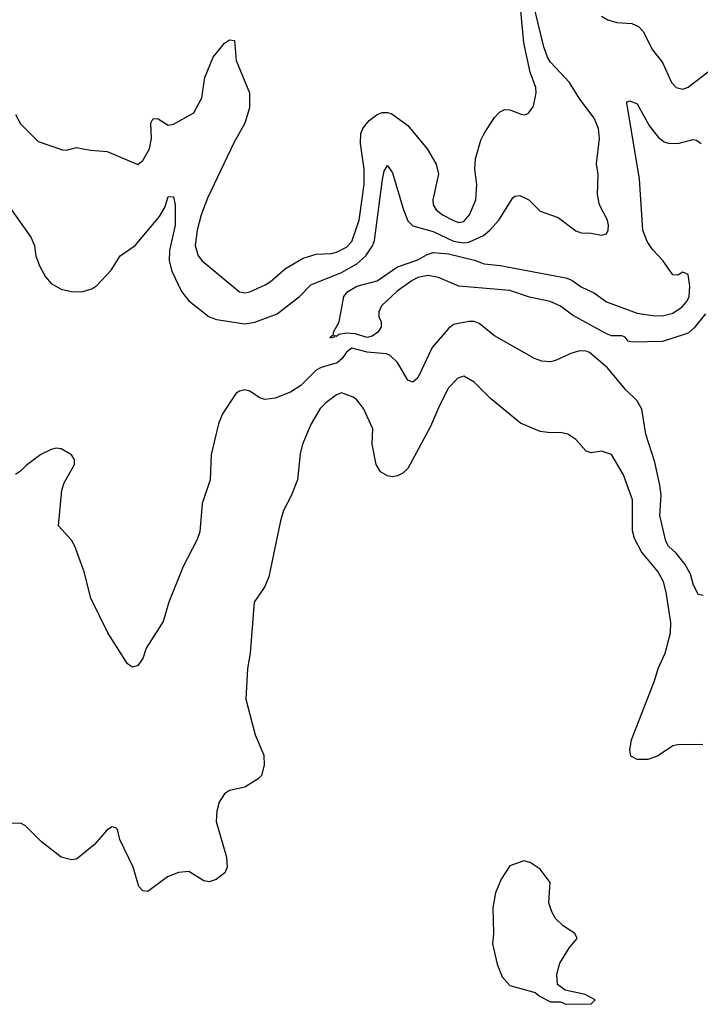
# Model space of a CAD drawing. Header units: inches. Extents: x 1245430 to 1420861, y 606325 to 671315.
# Tile 110 of 256: x 1324167 to 1326838, y 613232 to 617096. Entities that reach past the tile are written whole.
import ezdxf

# ---------------------------------------------------------------- set-up
doc = ezdxf.new("R2010")
doc.units = ezdxf.units.IN
doc.header["$MEASUREMENT"] = 0
doc.layers.add('B3621', color=7, linetype='Continuous')

msp = doc.modelspace()

# ---------------------------------------------------------------- linework, layer by layer
at = {"layer": 'B3621', "color": 5}
for points, elevation in [([(1324150, 616724.9), (1324170, 616688), (1324238.7, 616618.7), (1324334.8, 616585.2), (1324350, 616584), (1324390, 616595.3), (1324444.4, 616584.4), (1324510, 616579.5), (1324630, 616528), (1324650, 616544), (1324676, 616590), (1324684.4, 616630), (1324681.4, 616690), (1324690, 616708.2), (1324710, 616707.2), (1324750, 616683.1), (1324770, 616686.7), (1324850, 616730.4), (1324881.5, 616790), (1324893.8, 616870), (1324926.6, 616950), (1324970, 617004.2), (1324990, 617017.4), (1325010, 617014.8), (1325016.2, 616936.2), (1325069.1, 616810), (1325069.1, 616750), (1325050.2, 616690), (1325006.9, 616613.1), (1324904, 616396), (1324879.1, 616330), (1324863.1, 616270), (1324855.5, 616210), (1324866.6, 616170), (1324882.8, 616150), (1325030, 616028.3), (1325050, 616024.5), (1325070, 616028.4), (1325130, 616055.9), (1325150, 616067.3), (1325210, 616120.2), (1325279.4, 616160.6), (1325330, 616175.9), (1325390, 616179), (1325410, 616184.1), (1325450, 616204.3), (1325470, 616225.6), (1325499.3, 616310), (1325519.4, 616450), (1325518.9, 616510), (1325503.8, 616610), (1325505.7, 616650), (1325514.2, 616670), (1325538.9, 616701.1), (1325570, 616724.5), (1325590, 616732.5), (1325610, 616732.6), (1325626.9, 616726.9), (1325690, 616681.8), (1325766.7, 616590), (1325802, 616530), (1325810.5, 616490), (1325788.6, 616390), (1325790.2, 616370), (1325801.2, 616350), (1325826.3, 616330), (1325870, 616308), (1325890, 616300.9), (1325910, 616304.6), (1325932.8, 616330), (1325956.8, 616390), (1325961.2, 616450), (1325953.5, 616510), (1325955.7, 616550), (1325976.7, 616623.3), (1325989.8, 616650), (1326030, 616713.1), (1326050, 616733.4), (1326070, 616743.7), (1326090, 616743.1), (1326134.8, 616725.2), (1326150, 616723), (1326164, 616730), (1326183, 616757), (1326194.5, 616810), (1326192, 616830), (1326170.4, 616890.4), (1326145.3, 617005.3), (1326123.9, 617230)], 780), ([(1324130, 616355.5), (1324210, 616243.1), (1324224.7, 616210), (1324230.2, 616170), (1324243.8, 616130), (1324267.7, 616087.7), (1324290, 616060.7), (1324330, 616039), (1324370, 616030.3), (1324410, 616028), (1324450, 616040.4), (1324470, 616053), (1324526.2, 616113.8), (1324560.7, 616170), (1324619.6, 616210), (1324715.8, 616324.2), (1324737.4, 616362.6), (1324750, 616402.8), (1324770, 616401), (1324777, 616370), (1324776.6, 616290), (1324755.2, 616190), (1324752.8, 616150), (1324763.7, 616110), (1324801.5, 616030), (1324830, 615992.4), (1324910.3, 615930), (1324939.7, 615919.7), (1325050, 615902.6), (1325090, 615909.2), (1325177.6, 615942.4), (1325265.5, 616010), (1325310, 616055.8), (1325430, 616104), (1325490, 616138.2), (1325525.4, 616170), (1325551.6, 616208.4), (1325559.2, 616230), (1325590.7, 616469.3), (1325597.7, 616502.3), (1325610, 616524), (1325630, 616495.5), (1325672.8, 616350), (1325690, 616306.8), (1325710, 616287.8), (1325790, 616264.8), (1325870, 616227.2), (1325910, 616220.3), (1325930, 616223.3), (1325987.3, 616250), (1326011.8, 616270), (1326046.7, 616310), (1326102.9, 616397.1), (1326110, 616403.9), (1326130, 616406.5), (1326164.6, 616390), (1326210, 616345.3), (1326280.6, 616320.6), (1326350, 616268.4), (1326370, 616260.4), (1326410, 616259.1), (1326450, 616250.8), (1326470, 616256), (1326477, 616270), (1326478.4, 616290), (1326473.3, 616310), (1326442.9, 616370), (1326434.3, 616410), (1326437.7, 616490), (1326431.3, 616531.3), (1326442.9, 616630), (1326437.9, 616670), (1326421.2, 616710), (1326364.8, 616784.8), (1326324.3, 616850), (1326250.4, 616930), (1326237.9, 616950), (1326224.1, 616990), (1326190.3, 617129.7)], 760), ([(1326450.7, 617110.7), (1326475.7, 617095.7), (1326510, 617085.6), (1326570, 617081.4), (1326595.5, 617070), (1326613.4, 617050), (1326650, 616978), (1326690, 616928.8), (1326725.4, 616850), (1326743.1, 616830), (1326770, 616823.2), (1326790, 616831.1), (1326870, 616893)], 760), ([(1326858.2, 615941.8), (1326813.6, 615886.4), (1326792.2, 615867.8), (1326778.2, 615861.8), (1326690, 615833), (1326571, 615831), (1326555.3, 615835.3), (1326543.7, 615850), (1326530, 615855.1), (1326490, 615855.6), (1326470, 615863.1), (1326336.6, 615936.6), (1326290, 615972.6), (1326249.4, 615990), (1326167.8, 616007.8), (1326090, 616034.2), (1325890, 616050.7), (1325810, 616085.2), (1325770, 616092.8), (1325730, 616084.1), (1325707.2, 616072.8), (1325648.4, 616031.6), (1325586.9, 615973.1), (1325575.7, 615950), (1325576.8, 615930), (1325585.6, 615910), (1325585, 615890), (1325571.9, 615870), (1325550, 615854.9), (1325530, 615848.6), (1325483, 615863), (1325450, 615865.8), (1325419.4, 615860.6), (1325410, 615853.6), (1325402.8, 615857.2), (1325401, 615850), (1325386, 615846), (1325385.1, 615850), (1325398.9, 615861.1), (1325398.3, 615870), (1325420.6, 615910), (1325439.4, 616010), (1325454.8, 616030), (1325490, 616051.2), (1325570, 616072), (1325650, 616125.9), (1325730, 616153.3), (1325765.7, 616174.3), (1325790, 616182.7), (1325850, 616177.2), (1325952.3, 616152.3), (1325990, 616138.2), (1326052.1, 616132.1), (1326310, 616083.3), (1326334.4, 616074.4), (1326370, 616048.1), (1326423.5, 616023.5), (1326469.7, 615989.7), (1326590, 615944.3), (1326650, 615934.8), (1326690, 615934.6), (1326730, 615944.5), (1326767.2, 615970), (1326785, 615990), (1326794.7, 616010), (1326797.5, 616050), (1326790, 616096), (1326770, 616106), (1326750, 616093.2), (1326730, 616095.3), (1326691.3, 616151.3), (1326650, 616194.5), (1326630, 616226), (1326612.3, 616270), (1326599.8, 616470), (1326549.6, 616770.4), (1326550, 616774), (1326561.5, 616778.5), (1326590, 616766), (1326638.5, 616678.5), (1326674.7, 616634.7), (1326696.8, 616616.8), (1326711.9, 616611.9), (1326750, 616610.2), (1326810, 616626.3), (1326823.2, 616623.2), (1326841.1, 616610)], 740), ([(1326850, 614837), (1326830, 614840.5), (1326810, 614880.9), (1326800, 614920), (1326778.4, 614958.4), (1326743.3, 615003.3), (1326713, 615030), (1326703.1, 615050), (1326679.8, 615150), (1326684.7, 615230), (1326679, 615270), (1326659.5, 615359.5), (1326624, 615470), (1326608.4, 615568.4), (1326590, 615600.9), (1326544.7, 615644.7), (1326474.2, 615730), (1326403, 615790), (1326390, 615795.2), (1326363.8, 615796.2), (1326330, 615786), (1326270, 615758.5), (1326250, 615753.3), (1326216.1, 615756.1), (1326186.9, 615766.9), (1326030, 615855.3), (1325970, 615904.6), (1325950, 615911.3), (1325930, 615911.3), (1325870, 615899.8), (1325850, 615883.9), (1325786.2, 615810), (1325730, 615690.9), (1325710, 615673.8), (1325690, 615681.5), (1325650, 615751.6), (1325619.5, 615779.5), (1325605.2, 615785.2), (1325530, 615791.7), (1325470, 615806.8), (1325450, 615791.5), (1325432.8, 615767.2), (1325412.6, 615750), (1325350, 615731.2), (1325330, 615720.5), (1325270, 615660.9), (1325230, 615634), (1325170, 615611.5), (1325130, 615606.3), (1325110, 615611.3), (1325070, 615637.9), (1325050, 615643.6), (1325030, 615638.9), (1325016.2, 615630), (1324962.7, 615550), (1324947.6, 615510), (1324918.3, 615390), (1324914.6, 615290), (1324882.7, 615197.3), (1324873.4, 615086.6), (1324863.7, 615056.3), (1324808.9, 614950), (1324752.7, 614810), (1324730, 614734), (1324662.8, 614630), (1324650, 614589), (1324630, 614562), (1324610, 614555.3), (1324590, 614568.7), (1324513.2, 614690), (1324445.4, 614825.4), (1324419.5, 614930), (1324382.9, 615030), (1324370, 615053.2), (1324319.3, 615110), (1324331.6, 615250), (1324341.1, 615278.9), (1324381.2, 615350), (1324381.2, 615370), (1324370, 615388.7), (1324330, 615412.3), (1324310, 615415.1), (1324290, 615409.6), (1324250, 615389.6), (1324192.7, 615347.3), (1324170, 615324.5), (1324150, 615312)], 760), ([(1326847.8, 614252.3), (1326750, 614250.9), (1326730, 614246.2), (1326670, 614205.6), (1326632.5, 614192.5), (1326590, 614193.2), (1326566, 614206), (1326562, 614230), (1326568.7, 614270), (1326658.4, 614501.6), (1326672.8, 614550), (1326699.6, 614610), (1326721.4, 614690), (1326722.3, 614730), (1326704.1, 614850), (1326693.7, 614890), (1326673.3, 614930), (1326607.4, 615007.4), (1326579.7, 615059.7), (1326572.1, 615090), (1326572.3, 615212.3), (1326536.9, 615310), (1326490, 615389.4), (1326450, 615403.6), (1326410, 615397), (1326390, 615402.7), (1326350, 615449), (1326318, 615470), (1326290, 615476), (1326250, 615474.5), (1326210, 615479.6), (1326132.9, 615512.9), (1326014.7, 615610), (1325950, 615673.7), (1325910, 615696.9), (1325886, 615690), (1325848.9, 615650), (1325810, 615573.6), (1325779.6, 615500.4), (1325690, 615335.6), (1325670, 615316.5), (1325650, 615306.2), (1325630, 615302.8), (1325610, 615306.2), (1325582.4, 615322.4), (1325565.3, 615350), (1325549.8, 615430), (1325552.6, 615490), (1325516.8, 615570), (1325490, 615604.7), (1325475.5, 615615.5), (1325430, 615631.5), (1325410, 615623.5), (1325367.8, 615592.2), (1325346.2, 615570), (1325310.2, 615510), (1325276.5, 615430), (1325267.3, 615392.7), (1325256.5, 615290), (1325232, 615228), (1325202.6, 615170), (1325190.3, 615130), (1325144.9, 614910), (1325128.3, 614871.7), (1325086.7, 614810), (1325071.6, 614610), (1325060.4, 614550), (1325054.9, 614430), (1325090.3, 614290), (1325124.9, 614210), (1325126.4, 614170), (1325115.5, 614130), (1325103.1, 614116.9), (1325050, 614083.7), (1324990, 614071.6), (1324970, 614058.4), (1324950, 614025.2), (1324940.8, 613990), (1324938.5, 613950), (1324978, 613810), (1324980.4, 613770), (1324972.2, 613747.8), (1324938, 613722), (1324910, 613712.3), (1324890, 613716), (1324830, 613753.6), (1324790, 613749.6), (1324747.5, 613732.5), (1324670, 613675.1), (1324650, 613677.2), (1324634.8, 613694.8), (1324612, 613770), (1324559.3, 613879.3), (1324550, 613918), (1324544, 613924), (1324530, 613929), (1324510, 613917.2), (1324460.4, 613859.6), (1324390, 613801.2), (1324370, 613799.3), (1324330, 613809.4), (1324252, 613870), (1324190, 613932.7), (1324170, 613942.7), (1324130, 613942)], 780)]:
    msp.add_lwpolyline(points, dxfattribs=dict(at, elevation=elevation))
at = {"layer": 'B3621', "color": 5, "elevation": 820}
msp.add_lwpolyline([(1326145.4, 613794.6), (1326090, 613775.3), (1326056.8, 613723.2), (1326034.8, 613670), (1326024, 613610), (1326026.8, 613510), (1326022.8, 613470), (1326040.7, 613390), (1326059.8, 613339.8), (1326090, 613306), (1326190, 613278), (1326210, 613262), (1326250, 613242), (1326290, 613242), (1326310, 613232), (1326410, 613234), (1326426, 613250), (1326386, 613270), (1326308, 613288), (1326278, 613310), (1326275.3, 613350), (1326286.3, 613393.7), (1326324.7, 613455.3), (1326355.3, 613490), (1326346, 613510), (1326300.2, 613540.2), (1326270, 613568.7), (1326255.5, 613595.5), (1326244, 613630), (1326248.7, 613710), (1326210, 613762), (1326170, 613789)], close=True, dxfattribs=at)

doc.saveas('drawing.dxf')
